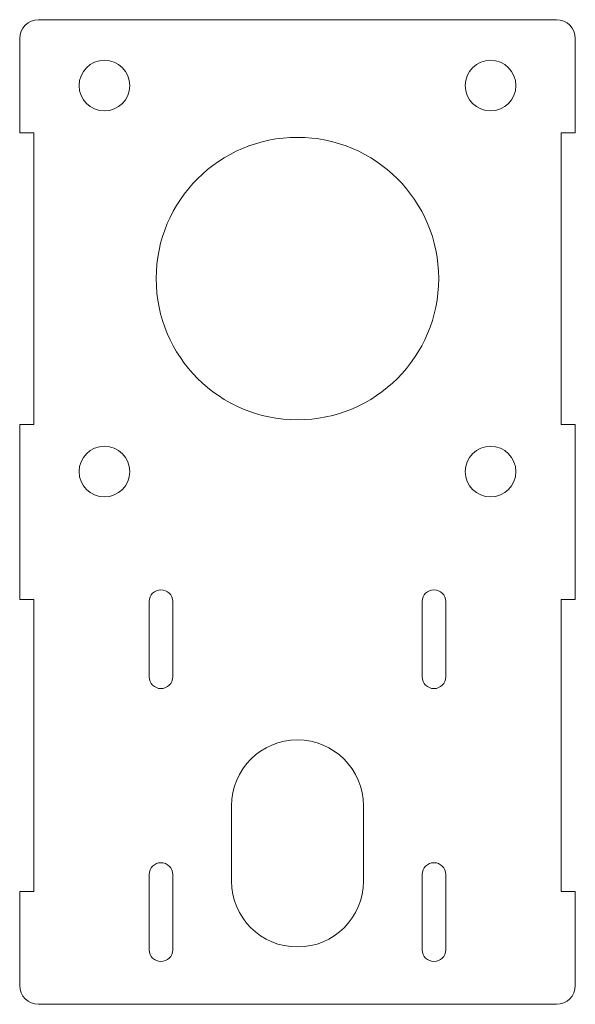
# Model space of a CAD drawing. Header units: inches. Extents: x 1.2 to 8.6, y 4 to 17.1.
import ezdxf

# ---------------------------------------------------------------- set-up
doc = ezdxf.new("R2010")
doc.units = ezdxf.units.IN
doc.header["$MEASUREMENT"] = 0

msp = doc.modelspace()

# ---------------------------------------------------------------- linework, layer by layer
at = {"color": 7, "linetype": 'Continuous', "lineweight": 15}
for p, q in [((8.361, 17.075), (1.486, 17.075)), ((1.236, 16.825), (1.236, 15.575)), ((8.611, 15.575), (8.611, 16.825)), ((1.236, 15.575), (1.423, 15.575)), ((1.423, 15.575), (1.423, 11.7)), ((8.611, 15.575), (8.423, 15.575)), ((8.423, 15.575), (8.423, 11.7)), ((1.236, 11.7), (1.236, 9.377)), ((1.423, 11.7), (1.236, 11.7)), ((8.423, 11.7), (8.611, 11.7)), ((8.611, 9.377), (8.611, 11.7)), ((1.236, 9.377), (1.423, 9.377)), ((1.423, 9.377), (1.423, 5.502)), ((2.955, 9.35), (2.955, 8.35)), ((3.268, 8.35), (3.268, 9.35)), ((6.579, 9.35), (6.579, 8.35)), ((6.892, 8.35), (6.892, 9.35)), ((8.611, 9.377), (8.423, 9.377)), ((8.423, 9.377), (8.423, 5.502)), ((4.048, 6.638), (4.048, 5.638)), ((5.798, 5.638), (5.798, 6.638)), ((2.955, 5.726), (2.955, 4.726)), ((3.268, 4.726), (3.268, 5.726)), ((6.579, 5.726), (6.579, 4.726)), ((6.892, 4.726), (6.892, 5.726)), ((1.236, 5.502), (1.236, 4.252)), ((1.423, 5.502), (1.236, 5.502)), ((8.423, 5.502), (8.611, 5.502)), ((8.611, 4.252), (8.611, 5.502)), ((1.486, 4.002), (8.361, 4.002))]:
    msp.add_line(p, q, dxfattribs=at)
for centre, radius in [((2.361, 16.2), 0.336), ((7.486, 16.2), 0.336), ((4.923, 13.638), 1.875), ((2.361, 11.075), 0.336), ((7.486, 11.075), 0.336)]:
    msp.add_circle(centre, radius, dxfattribs=at)
for centre, radius, start, end in [((1.486, 16.825), 0.25, 90, 180), ((8.361, 16.825), 0.25, 0, 90), ((3.111, 9.35), 0.156, 0, 180), ((6.735, 9.35), 0.156, 0, 180), ((3.111, 8.35), 0.156, 180, 0), ((6.735, 8.35), 0.156, 180, 0), ((4.923, 6.638), 0.875, 0, 180), ((3.111, 5.726), 0.156, 0, 180), ((6.735, 5.726), 0.156, 0, 180), ((4.923, 5.638), 0.875, 180, 0), ((3.111, 4.726), 0.156, 180, 0), ((6.735, 4.726), 0.156, 180, 0), ((1.486, 4.252), 0.25, 180, 270), ((8.361, 4.252), 0.25, 270, 360)]:
    msp.add_arc(centre, radius, start, end, dxfattribs=at)

doc.saveas('drawing.dxf')
